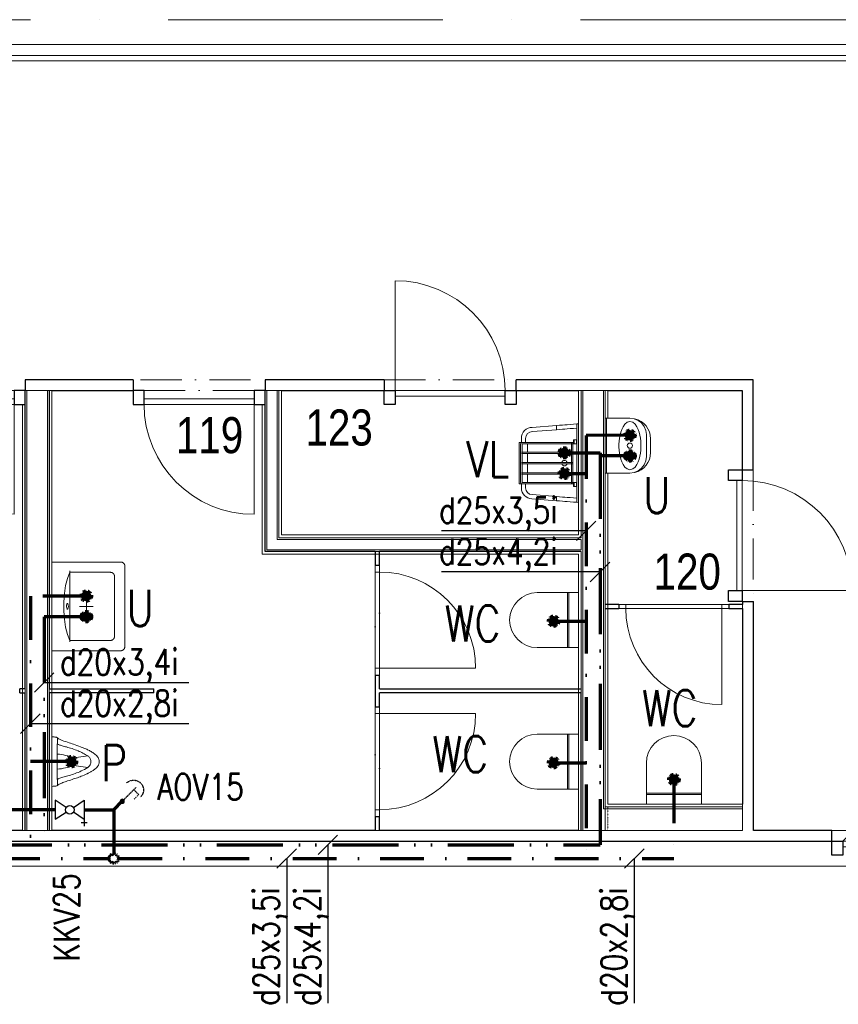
# Model space of a CAD drawing. Header units: millimetres. Extents: x -34728 to 839610, y -480656 to 464976.
# Tile 24 of 69: x 60377 to 66333, y 35620 to 42786. Entities that reach past the tile are written whole.
import ezdxf
from ezdxf.enums import TextEntityAlignment as Align

# ---------------------------------------------------------------- set-up
doc = ezdxf.new("R2010")
doc.units = ezdxf.units.MM
for name, pattern in [('ACAD_ISO12W100', [21, 12, -3, 0, -3, 0, -3]), ('B_CARA_12', [2.6, 1, -0.8, 0, -0.8]), ('DIVIDE5', [38.1, 12.7, -6.35, 0, -6.35, 0, -6.35, 0, -6.35]), ('ČERCHOVANÁ', [25.4, 12.7, -6.35, 0, -6.35]), ('Čerchovaná 20mm', [3000, 2000, -500, 0, -500]), ('Čerchovaná 3mm', [500, 300, -100, 0, -100]), ('ČERCHOVANÁ2', [12.7, 6.35, -3.175, 0, -3.175])]:
    doc.linetypes.add(name, pattern=pattern)
doc.layers.get('0').update_dxf_attribs({"color": 9})
for name, color, linetype, lineweight in [('CA_DVERE', 9, 'Continuous', 13), ('CA_DVERE18', 9, 'Continuous', 9), ('CA_DVERE25', 9, 'Continuous', 9), ('CA_DVERE_NEVHRA1', 9, 'Čerchovaná 3mm', 13), ('CA_OSY', 9, 'ČERCHOVANÁ', 9), ('CA_PODLAHA25', 9, 'Continuous', 13), ('CA_POHHRA25', 9, 'Continuous', 13), ('CA_REZY', 9, 'Continuous', 25), ('CA_TEXT25', 9, 'Continuous', 9), ('CA_ZARIZPRED', 5, 'Continuous', 13), ('KCE POD', 9, 'Continuous', 25), ('KOTY', 3, 'Continuous', 25), ('TEXT25', 3, 'Continuous', 25), ('TEXT35', 1, 'Continuous', 35), ('z-svoda', 160, 'ČERCHOVANÁ2', 70), ('z-tepla', 240, 'ACAD_ISO12W100', 70)]:
    doc.layers.add(name, color=color, linetype=linetype, lineweight=lineweight)
doc.layers.add('Z-armatury', color=3, linetype='Continuous')
doc.layers.add('Z-p_pv', color=120, linetype='DIVIDE5')
doc.styles.add('Arial_4', font='arial.ttf', dxfattribs={"width": 0.8, "height": 350})
doc.styles.add('ROMANS', font='romans', dxfattribs={"width": 0.8})

# ---------------------------------------------------------------- blocks, each defined once
blk = doc.blocks.new('A$C23fc3b58')
at = {"layer": 'z-svoda', "ltscale": 3}
h = blk.add_hatch(color=256, dxfattribs=at)
h.dxf.hatch_style = 1
h.paths.add_polyline_path([(-37.5, 0, 1), (37.5, 0, 1)])
blk.add_circle((0, 0), 37.5, dxfattribs=at)
blk = doc.blocks.new('A$Ca77da7da')
at = {"layer": 'z-svoda', "ltscale": 3}
h = blk.add_hatch(color=256, dxfattribs=at)
h.dxf.hatch_style = 1
h.paths.add_polyline_path([(-112.5, 0, 1), (-37.5, 0, 1)])
at = {"layer": 'z-tepla', "ltscale": 2}
h = blk.add_hatch(color=256, dxfattribs=at)
h.dxf.hatch_style = 1
h.paths.add_polyline_path([(37.5, 0, 1), (112.5, 0, 1)])
at = {"layer": 'z-svoda', "ltscale": 3}
blk.add_circle((-75, 0), 37.5, dxfattribs=at)
at = {"layer": 'z-tepla', "ltscale": 2}
blk.add_circle((75, 0), 37.5, dxfattribs=at)
blk = doc.blocks.new('*U60')
at = {"color": 0, "linetype": 'ByBlock', "ltscale": 10}
for p, q in [((0, 41.25), (0, -41.25)), ((46.851074, 10.328292), (0, 41.25)), ((78.148927, 10.328292), (125, 41.25)), ((125, 41.25), (125, -41.25)), ((0, -41.25), (46.851074, -10.328292)), ((125, -41.25), (78.148927, -10.328292))]:
    blk.add_line(p, q, dxfattribs=at)
blk.add_circle((62.5, 0), 18.75, dxfattribs=at)
blk = doc.blocks.new('A$C151D04A8')
at = {"layer": 'Z-armatury', "ltscale": 10}
for p, q in [((38.9, -117.1), (66.6, -117.1)), ((52.8, -129.5), (52.8, -104.7))]:
    blk.add_line(p, q, dxfattribs=at)
at = {"layer": 'Z-armatury', "ltscale": 10, "xscale": -0.9375000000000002, "yscale": 0.9375000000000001, "zscale": 0.9374999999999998, "rotation": 90.11249089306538}
blk.add_blockref('*U60', (0, 0), dxfattribs=at)
blk = doc.blocks.new('CZ-Dveře_otočné_dvoukřídlé_OCZ - CZ-Dveře_otočné_dvoukřídlé_2_19x2_7-2315280-PŮDORYS _6_160  _ vestvek V1')
at = {"layer": 'CA_DVERE18'}
for p, q in [((1095, -40), (1095, 1055)), ((-1095, -40), (-320.7, 734.3))]:
    blk.add_line(p, q, dxfattribs=at)
for centre, start, end in [((1095, -40), 90, 180), ((-1095, -40), 0, 45)]:
    blk.add_arc(centre, 1095, start, end, dxfattribs=at)
at = {"layer": 'CA_DVERE25', "lineweight": 25}
for p, q in [((-1175, -140), (-1175, -40)), ((-1175, -40), (-1095, -40)), ((-1095, -40), (-1095, -140)), ((1095, -140), (1095, -40)), ((1095, -40), (1175, -40)), ((1175, -40), (1175, -140)), ((-1095, -140), (-1175, -140)), ((1175, -140), (1095, -140))]:
    blk.add_line(p, q, dxfattribs=at)
at = {"layer": 'CA_DVERE25'}
for p, q in [((-1095, -80), (-1095, -40)), ((-1095, -40), (0, -40)), ((0, -80), (0, -40)), ((0, -40), (1095, -40)), ((0, -40), (0, -80)), ((1095, -40), (1095, -80)), ((0, -80), (-1095, -80)), ((1095, -80), (0, -80))]:
    blk.add_line(p, q, dxfattribs=at)
at = {"layer": 'CA_DVERE_NEVHRA1'}
blk.add_line((-1175, 40), (1175, 40), dxfattribs=at)
blk = doc.blocks.new('HP_Jednokridle-oboustrana-zaruben1 - 700x1970-1359875-PŮDORYS _6_160  _ vestvek V1')
at = {"layer": 'CA_DVERE'}
for p, q in [((-370, 15), (-370, 715)), ((-420, 15), (-370, 15)), ((-370, 15), (-370, -15)), ((-370, 15), (330, 15)), ((330, 15), (330, -15)), ((330, 15), (380, 15)), ((-420, -15), (-370, -15)), ((-370, -15), (330, -15)), ((330, -15), (380, -15))]:
    blk.add_line(p, q, dxfattribs=at)
blk.add_arc((-370, 15), 700, 0, 90, dxfattribs=at)
at = {"layer": 'CA_DVERE_NEVHRA1'}
for p, q in [((-370, 15), (330, 15)), ((330, -15), (-370, -15))]:
    blk.add_line(p, q, dxfattribs=at)
blk = doc.blocks.new('HP_Jednokridle-oboustrana-zaruben1 - 700x1970-1359876-PŮDORYS _6_160  _ vestvek V1')
at = {"layer": 'CA_DVERE'}
for p, q in [((-420, 15), (-370, 15)), ((-370, -15), (-370, 15)), ((-370, 15), (330, 15)), ((330, -15), (330, 15)), ((330, 15), (380, 15)), ((-420, -15), (-370, -15)), ((-370, -15), (330, -15)), ((-370, -15), (-370, -715)), ((330, -15), (380, -15))]:
    blk.add_line(p, q, dxfattribs=at)
blk.add_arc((-370, -15), 700, 270, 360, dxfattribs=at)
at = {"layer": 'CA_DVERE_NEVHRA1'}
for p, q in [((330, 15), (-370, 15)), ((-370, -15), (330, -15))]:
    blk.add_line(p, q, dxfattribs=at)
blk = doc.blocks.new('WC 01 - WC-807661-PŮDORYS _6_160  _ vestvek V1')
at = {"layer": 'CA_ZARIZPRED'}
for p, q in [((-200, 280), (-200, 210)), ((200, 210), (200, 280)), ((-200, 210), (200, 210)), ((-200, 200), (-200, 210)), ((200, 200), (-200, 200)), ((-200, 200), (-200, -20)), ((200, 210), (200, 200)), ((200, -20), (200, 200))]:
    blk.add_line(p, q, dxfattribs=at)
blk.add_arc((0, -20), 200, 180, 360, dxfattribs=at)
blk = doc.blocks.new('Urinal 02 - Urinal-847184-PŮDORYS _6_160  _ vestvek V1')
at = {"layer": 'CA_ZARIZPRED'}
for p, q in [((-43.3, 159.9), (-28, 58.8)), ((28, 58.8), (43.3, 159.9)), ((-129.1, -61.1), (-173.6, -61.1)), ((-173.6, -61.1), (-129.1, -61.1)), ((-130, -62), (130, -62)), ((173.6, -61.1), (129.1, -61.1)), ((129.1, -61.1), (173.6, -61.1)), ((-179.7, -91.9), (-179.8, -100)), ((179.8, -100), (179.7, -91.9))]:
    blk.add_line(p, q, dxfattribs=at)
for centre, radius, start, end in [((0, 41.8), 32.8, 31.4193, 148.5807), ((419.6, -105), 476.6, 159.89213, 174.80688), ((-419.6, -105), 476.6, 5.19312, 20.10787)]:
    blk.add_arc(centre, radius, start, end, dxfattribs=at)
for points, knots in [([(-57, 208.8), (-53.8, 212.9), (-47, 220.9), (-37.6, 229.6), (-29.1, 235.4), (-22.4, 239.1), (-15.2, 242), (-7.7, 243.8), (0, 244.4), (7.7, 243.8), (15.2, 242), (22.5, 239.1), (29.2, 235.4), (37.7, 229.5), (47.2, 220.8), (53.9, 212.9), (57, 208.8)], [0, 0, 0, 0, 0.111111, 0.222222, 0.277778, 0.333333, 0.388889, 0.444444, 0.5, 0.555556, 0.611111, 0.666667, 0.722222, 0.777778, 0.888889, 1, 1, 1, 1]), ([(-173.6, -61.1), (-168.9, -57.1), (-158.9, -39.8), (-143.4, 5.2), (-126.8, 56.6), (-112.4, 98.1), (-98.7, 132.8), (-89, 154.6), (-80.3, 171.9), (-70.9, 188.9), (-62.8, 201), (-57, 208.8)], [-1, -1, -1, -1, -0.785714, -0.571429, -0.428571, -0.285714, -0.214286, -0.142857, -0.107143, -0.071429, 0, 0, 0, 0]), ([(-129.1, -61.1), (-127.9, -59.9), (-125.6, -56.4), (-122.2, -48.7), (-118.8, -38.4), (-115.3, -25.7), (-111.3, -10.8), (-105.2, 11.9), (-95.4, 44.9), (-80.3, 85.9), (-62.6, 124.8), (-50, 148.3), (-43.3, 159.9)], [0, 0, 0, 0, 0.076923, 0.153846, 0.230769, 0.307692, 0.384615, 0.461538, 0.615385, 0.769231, 0.884615, 1, 1, 1, 1]), ([(-43.3, 159.9), (-41.1, 163.1), (-36.3, 168.8), (-27.2, 175.7), (-16.9, 180.5), (-7.1, 182.7), (1.4, 183), (8.5, 182.3), (15.5, 180.7), (22.1, 178.2), (28.3, 174.8), (36, 169.1), (40.6, 163.9), (43.3, 159.9)], [0, 0, 0, 0, 0.111111, 0.222222, 0.333333, 0.444444, 0.513889, 0.583333, 0.652778, 0.722222, 0.791667, 0.861111, 1, 1, 1, 1]), ([(43.3, 159.9), (52.3, 144.4), (68.6, 113), (87.8, 66.8), (101.8, 24.3), (112.4, -14.9), (119.2, -40.5), (124.7, -55), (127.6, -59.6), (129.1, -61.1)], [0, 0, 0, 0, 0.153846, 0.307692, 0.461538, 0.615385, 0.807692, 0.903846, 1, 1, 1, 1]), ([(57, 208.8), (61.3, 203), (67.5, 193.9), (75, 181.5), (80.2, 171.9), (84.3, 163.8), (87.5, 157.3), (92.1, 147.6), (101.5, 126.3), (113.9, 93.9), (128, 52.9), (141.1, 12.5), (153.2, -23.3), (163.9, -48.9), (170.5, -58.4), (173.6, -61.1)], [-1, -1, -1, -1, -0.946429, -0.919643, -0.892857, -0.866071, -0.852679, -0.839286, -0.785714, -0.678571, -0.571429, -0.428571, -0.285714, -0.142857, 0, 0, 0, 0]), ([(-179.7, -91.9), (-179.6, -89.6), (-179.3, -82.6), (-178.4, -74.1), (-177, -67.6), (-175.9, -63.9), (-174.8, -61.7), (-174, -61.1), (-173.6, -61.1)], [-1, -1, -1, -1, -0.857143, -0.571429, -0.428571, -0.285714, -0.142857, 0, 0, 0, 0]), ([(173.6, -61.1), (174, -61.1), (174.8, -61.7), (175.9, -63.9), (177.4, -68.8), (179, -78), (179.6, -87.3), (179.7, -91.9)], [-1, -1, -1, -1, -0.857143, -0.714286, -0.571429, -0.285714, 0, 0, 0, 0])]:
    blk.add_open_spline(points, degree=3, knots=knots, dxfattribs=at)
for points in [[(-129.1, -61.1), (-129.2, -61.1), (-129.6, -61.3), (-129.9, -61.7), (-130, -62)], [(130, -62), (129.9, -61.7), (129.6, -61.3), (129.2, -61.1), (129.1, -61.1)]]:
    blk.add_open_spline(points, degree=3, dxfattribs=at)
blk = doc.blocks.new('CZ-Dveře_otočné_jednokřídlé_OCZ - CZ-Dveře_otočné_jednokřídlé_900-2406754-PŮDORYS _6_160  _ vestvek V1')
at = {"layer": 'CA_DVERE18'}
blk.add_line((400, -140), (400, -940), dxfattribs=at)
blk.add_arc((400, -140), 800, 180, 270, dxfattribs=at)
at = {"layer": 'CA_DVERE25', "lineweight": 25}
for p, q in [((-400, -40), (-480, -40)), ((-480, -40), (-480, -140)), ((-400, -140), (-400, -40)), ((480, -40), (400, -40)), ((400, -40), (400, -140)), ((480, -140), (480, -40)), ((-480, -140), (-400, -140)), ((400, -140), (480, -140))]:
    blk.add_line(p, q, dxfattribs=at)
at = {"layer": 'CA_DVERE25'}
for p, q in [((400, -100), (-400, -100)), ((-400, -100), (-400, -140)), ((-400, -140), (400, -140)), ((400, -140), (400, -100))]:
    blk.add_line(p, q, dxfattribs=at)
at = {"layer": 'CA_DVERE_NEVHRA1'}
for p, q in [((-425, 40), (425, 40)), ((-400, -40), (400, -40))]:
    blk.add_line(p, q, dxfattribs=at)
blk = doc.blocks.new('Waschbecken 02 645 x 550 - Waschbecken-V1-PŮDORYS _6_160  _ vestvek V1')
at = {"layer": 'CA_ZARIZPRED'}
for p, q in [((-200, 280), (-200, 150)), ((445.8, 150), (445.8, 280)), ((-200, 150), (-200, -220)), ((-135, 150), (-125.6, 150)), ((-125, 150), (-125.3, 150)), ((-125, -145), (-125, 150)), ((370.8, 150), (-125, 150)), ((103.2, 172.3), (103.2, 167.7)), ((143.2, 167.7), (143.2, 172.3)), ((370.8, 150), (370.8, -145)), ((371.1, 150), (370.8, 150)), ((371.4, 150), (380.8, 150)), ((445.8, -220), (445.8, 150)), ((122.9, -20), (122.9, 80)), ((72.9, 30), (172.9, 30)), ((340.8, -175), (-95, -175)), ((-170, -250), (415.8, -250))]:
    blk.add_line(p, q, dxfattribs=at)
at = {"layer": 'CA_ZARIZPRED', "flags": 128}
for points in [[(-125.6, 150), (-80.9, 167.1), (-28.5, 180.6), (29.7, 189.9), (91.4, 194.6), (154.4, 194.6), (216.1, 189.9), (274.3, 180.6), (326.7, 167.1), (371.4, 150)], [(-95, -175), (-96.2, -175), (-97.4, -174.9), (-98.6, -174.8), (-99.8, -174.6), (-101, -174.4), (-102.1, -174.1), (-103.3, -173.8), (-104.4, -173.5), (-105.6, -173.1), (-106.7, -172.6), (-107.8, -172.1), (-108.9, -171.6), (-109.9, -171), (-110.9, -170.4), (-111.9, -169.8), (-112.9, -169.1), (-113.9, -168.3), (-114.8, -167.6), (-115.7, -166.7), (-116.5, -165.9), (-117.3, -165), (-118.1, -164.1), (-118.9, -163.2), (-119.6, -162.2), (-120.2, -161.2), (-120.9, -160.2), (-121.5, -159.1), (-122, -158.1), (-122.5, -157), (-123, -155.9), (-123.4, -154.7), (-123.7, -153.6), (-124.1, -152.4), (-124.3, -151.3), (-124.6, -150.1), (-124.7, -148.9), (-124.9, -147.7), (-125, -146.5), (-125, -145.3), (-125, -145)], [(370.8, -145), (370.8, -146.2), (370.7, -147.4), (370.6, -148.6), (370.4, -149.8), (370.2, -151), (369.9, -152.1), (369.6, -153.3), (369.3, -154.4), (368.9, -155.6), (368.4, -156.7), (367.9, -157.8), (367.4, -158.9), (366.8, -159.9), (366.2, -160.9), (365.5, -161.9), (364.8, -162.9), (364.1, -163.9), (363.3, -164.8), (362.5, -165.7), (361.7, -166.5), (360.8, -167.3), (359.9, -168.1), (359, -168.9), (358, -169.6), (357, -170.2), (356, -170.9), (354.9, -171.5), (353.9, -172), (352.8, -172.5), (351.7, -173), (350.5, -173.4), (349.4, -173.7), (348.2, -174.1), (347.1, -174.3), (345.9, -174.6), (344.7, -174.7), (343.5, -174.9), (342.3, -175), (341.1, -175), (340.8, -175)], [(-200, -220), (-200, -221.2), (-199.9, -222.4), (-199.8, -223.6), (-199.6, -224.8), (-199.4, -226), (-199.1, -227.1), (-198.8, -228.3), (-198.5, -229.4), (-198.1, -230.6), (-197.6, -231.7), (-197.1, -232.8), (-196.6, -233.9), (-196, -234.9), (-195.4, -235.9), (-194.8, -236.9), (-194.1, -237.9), (-193.3, -238.9), (-192.6, -239.8), (-191.7, -240.7), (-190.9, -241.5), (-190, -242.3), (-189.1, -243.1), (-188.2, -243.9), (-187.2, -244.6), (-186.2, -245.2), (-185.2, -245.9), (-184.1, -246.5), (-183.1, -247), (-182, -247.5), (-180.9, -248), (-179.7, -248.4), (-178.6, -248.7), (-177.4, -249.1), (-176.3, -249.3), (-175.1, -249.6), (-173.9, -249.7), (-172.7, -249.9), (-171.5, -250), (-170.3, -250), (-170, -250)], [(415.8, -250), (417, -250), (418.2, -249.9), (419.4, -249.8), (420.6, -249.6), (421.7, -249.4), (422.9, -249.1), (424.1, -248.8), (425.2, -248.5), (426.4, -248.1), (427.5, -247.6), (428.6, -247.1), (429.6, -246.6), (430.7, -246), (431.7, -245.4), (432.7, -244.8), (433.7, -244.1), (434.6, -243.3), (435.6, -242.6), (436.5, -241.7), (437.3, -240.9), (438.1, -240), (438.9, -239.1), (439.7, -238.2), (440.4, -237.2), (441, -236.2), (441.7, -235.2), (442.2, -234.1), (442.8, -233.1), (443.3, -232), (443.7, -230.9), (444.2, -229.7), (444.5, -228.6), (444.8, -227.4), (445.1, -226.3), (445.3, -225.1), (445.5, -223.9), (445.7, -222.7), (445.7, -221.5), (445.8, -220.3), (445.8, -220)]]:
    blk.add_lwpolyline(points, dxfattribs=at)
at = {"layer": 'CA_ZARIZPRED'}
for centre, start, end in [((-95, -145), 180, 195), ((-95, -145), 255, 270), ((340.8, -145), 270, 285), ((340.8, -145), 345, 0), ((-170, -220), 180, 195), ((-170, -220), 210, 225), ((-170, -220), 255, 270), ((415.8, -220), 270, 285), ((415.8, -220), 300, 315), ((415.8, -220), 345, 0)]:
    blk.add_arc(centre, 30, start, end, dxfattribs=at)
for start_param, end_param in [(5.506659, 6.284097), (0.000912, 3.142504), (3.142504, 5.498699)]:
    blk.add_ellipse((123.2, 167.7), major_axis=(-20, 0), ratio=0.352391, start_param=start_param, end_param=end_param, dxfattribs=at)
blk = doc.blocks.new('CZ-Dveře_otočné_jednokřídlé_OCZ - CZ-Dveře_otočné_jednokřídlé_900-2401749-PŮDORYS _6_160  _ vestvek V1')
at = {"layer": 'CA_DVERE18'}
blk.add_line((400, -40), (400, 760), dxfattribs=at)
blk.add_arc((400, -40), 800, 90, 180, dxfattribs=at)
at = {"layer": 'CA_DVERE25', "lineweight": 25}
for p, q in [((-480, -140), (-480, -40)), ((-480, -40), (-400, -40)), ((-400, -40), (-400, -140)), ((400, -140), (400, -40)), ((400, -40), (480, -40)), ((480, -40), (480, -140)), ((-400, -140), (-480, -140)), ((480, -140), (400, -140))]:
    blk.add_line(p, q, dxfattribs=at)
at = {"layer": 'CA_DVERE25'}
for p, q in [((-400, -80), (-400, -40)), ((-400, -40), (400, -40)), ((400, -40), (400, -80)), ((400, -80), (-400, -80))]:
    blk.add_line(p, q, dxfattribs=at)
at = {"layer": 'CA_DVERE_NEVHRA1'}
blk.add_line((-480, 40), (480, 40), dxfattribs=at)
blk = doc.blocks.new('CZ-Dveře_otočné_jednokřídlé_OCZ - CZ-Dveře_otočné_jednokřídlé_900-1178197-PŮDORYS _6_160  _ vestvek V1')
at = {"layer": 'CA_DVERE18'}
blk.add_line((-400, -40), (-400, 760), dxfattribs=at)
blk.add_arc((-400, -40), 800, 360, 90, dxfattribs=at)
at = {"layer": 'CA_DVERE25', "lineweight": 25}
for p, q in [((-480, -140), (-480, -40)), ((-480, -40), (-400, -40)), ((-400, -40), (-400, -140)), ((400, -140), (400, -40)), ((400, -40), (480, -40)), ((480, -40), (480, -140)), ((-400, -140), (-480, -140)), ((480, -140), (400, -140))]:
    blk.add_line(p, q, dxfattribs=at)
at = {"layer": 'CA_DVERE25'}
for p, q in [((-400, -80), (-400, -40)), ((-400, -40), (400, -40)), ((400, -40), (400, -80)), ((400, -80), (-400, -80))]:
    blk.add_line(p, q, dxfattribs=at)
at = {"layer": 'CA_DVERE_NEVHRA1'}
blk.add_line((-480, 40), (480, 40), dxfattribs=at)
blk = doc.blocks.new('Výlevka - Výlevka-2403445-PŮDORYS _6_160  _ vestvek V1')
at = {"layer": 'CA_ZARIZPRED'}
for p, q in [((-231, 522.5), (-201, 522.5)), ((99.2, 537.5), (-201, 537.5)), ((-201, 537.5), (-201, 522.5)), ((-201, 515.9), (-201, 522.5)), ((-201, 515.9), (-201, 142.1)), ((-191, 142.3), (-191, 515.9)), ((87.8, 527.5), (-189.4, 527.5)), ((-189.4, 517.5), (87.8, 517.5)), ((-130.8, 522.5), (-130.8, 153.4)), ((-120.8, 153.4), (-120.8, 522.5)), ((-55.8, 522.5), (-55.8, 153.4)), ((-45.8, 153.4), (-45.8, 522.5)), ((19.2, 522.5), (19.2, 153.4)), ((29.2, 153.4), (29.2, 522.5)), ((89.4, 515.9), (89.4, 142.3)), ((99.2, 522.5), (99.2, 537.5)), ((99.2, 522.5), (99.2, 515.9)), ((99.2, 522.5), (129.2, 522.5)), ((99.4, 142.3), (99.4, 515.9)), ((-324.1, 267.5), (-310.2, 445.1)), ((-294, 267.5), (-280.1, 443.6)), ((-231, 492.3), (-201, 492.3)), ((-191.2, 477.3), (-130.6, 477.3)), ((-121, 477.3), (-55.6, 477.3)), ((-46, 477.3), (19.4, 477.3)), ((29, 477.3), (89.6, 477.3)), ((99.2, 492.3), (129.1, 492.3)), ((179.3, 442.1), (192.8, 267.5)), ((209.2, 442.5), (222.8, 267.5)), ((-324.1, 267.5), (-294, 267.5)), ((192.8, 267.5), (222.8, 267.5)), ((94.4, 158.4), (-196, 158.4)), ((-196, 148.4), (94.4, 148.4)), ((-335.9, 117.5), (-336.7, 107.5)), ((234.4, 117.5), (-335.9, 117.5)), ((-221, 142.6), (-221, 139.3)), ((-221, 142.6), (-191, 142.6)), ((-221, 121.6), (-221, 139.3)), ((-221, 139.3), (-191, 139.3)), ((-221, 121.6), (-221, 118.9)), ((-221, 121.6), (-191, 121.6)), ((-221, 118.9), (-191, 118.9)), ((-191, 118.9), (-221, 118.9)), ((-221, 118.9), (-200.8, 118.9)), ((-201, 118.9), (-196, 118.9)), ((-196, 118.9), (-191, 118.9)), ((-191, 139.3), (-191, 142.6)), ((-191, 139.3), (-191, 121.6)), ((-191, 118.9), (-191, 121.6)), ((89.4, 142.6), (89.4, 139.3)), ((119.4, 142.6), (89.4, 142.6)), ((89.4, 121.6), (89.4, 139.3)), ((119.4, 139.3), (89.4, 139.3)), ((89.4, 121.6), (89.4, 118.9)), ((119.4, 121.6), (89.4, 121.6)), ((89.4, 118.9), (119.4, 118.9)), ((89.4, 118.9), (119.4, 118.9)), ((89.4, 118.9), (94.4, 118.9)), ((94.4, 118.9), (99.4, 118.9)), ((119.4, 118.9), (99.2, 118.9)), ((119.4, 139.3), (119.4, 142.6)), ((119.4, 139.3), (119.4, 121.6)), ((119.4, 118.9), (119.4, 121.6)), ((235.2, 107.5), (234.4, 117.5))]:
    blk.add_line(p, q, dxfattribs=at)
at = {"layer": 'CA_ZARIZPRED', "flags": 128}
for points in [[(-189.4, 527.5), (-189.9, 527.5), (-190.3, 527.5), (-190.8, 527.4), (-191.3, 527.4), (-191.7, 527.3), (-192.2, 527.2), (-192.6, 527), (-193.1, 526.9), (-193.5, 526.8), (-193.9, 526.6), (-194.3, 526.4), (-194.8, 526.2), (-195.2, 526), (-195.6, 525.7), (-196, 525.5), (-196.3, 525.2), (-196.7, 524.9), (-197, 524.6), (-197.4, 524.3), (-197.7, 524), (-198, 523.6), (-198.3, 523.3), (-198.6, 522.9), (-198.9, 522.6), (-199.2, 522.2), (-199.4, 521.8), (-199.6, 521.4), (-199.8, 521), (-200, 520.5), (-200.2, 520.1), (-200.4, 519.7), (-200.5, 519.2), (-200.6, 518.8), (-200.7, 518.3), (-200.8, 517.9), (-200.9, 517.4), (-200.9, 517), (-201, 516.5), (-201, 516), (-201, 515.9)], [(-191, 515.9), (-191, 516), (-191, 516), (-191, 516.1), (-191, 516.2), (-191, 516.2), (-190.9, 516.3), (-190.9, 516.4), (-190.9, 516.4), (-190.9, 516.5), (-190.9, 516.5), (-190.8, 516.6), (-190.8, 516.6), (-190.8, 516.7), (-190.8, 516.8), (-190.7, 516.8), (-190.7, 516.9), (-190.6, 516.9), (-190.6, 517), (-190.6, 517), (-190.5, 517.1), (-190.5, 517.1), (-190.4, 517.1), (-190.4, 517.2), (-190.3, 517.2), (-190.3, 517.2), (-190.2, 517.3), (-190.2, 517.3), (-190.1, 517.3), (-190, 517.4), (-190, 517.4), (-189.9, 517.4), (-189.9, 517.4), (-189.8, 517.5), (-189.7, 517.5), (-189.7, 517.5), (-189.6, 517.5), (-189.6, 517.5), (-189.5, 517.5), (-189.4, 517.5), (-189.4, 517.5)], [(99.4, 515.9), (99.4, 516.4), (99.4, 516.8), (99.3, 517.3), (99.2, 517.8), (99.2, 518.2), (99.1, 518.7), (98.9, 519.1), (98.8, 519.6), (98.7, 520), (98.5, 520.4), (98.3, 520.8), (98.1, 521.3), (97.9, 521.7), (97.6, 522.1), (97.4, 522.5), (97.1, 522.8), (96.8, 523.2), (96.5, 523.6), (96.2, 523.9), (95.9, 524.2), (95.5, 524.5), (95.2, 524.8), (94.8, 525.1), (94.5, 525.4), (94.1, 525.7), (93.7, 525.9), (93.3, 526.1), (92.9, 526.3), (92.4, 526.5), (92, 526.7), (91.6, 526.9), (91.1, 527), (90.7, 527.1), (90.2, 527.2), (89.8, 527.3), (89.3, 527.4), (88.9, 527.5), (88.4, 527.5), (87.9, 527.5), (87.8, 527.5)], [(87.8, 517.5), (87.9, 517.5), (87.9, 517.5), (88, 517.5), (88.1, 517.5), (88.1, 517.5), (88.2, 517.5), (88.2, 517.4), (88.3, 517.4), (88.4, 517.4), (88.4, 517.4), (88.5, 517.3), (88.5, 517.3), (88.6, 517.3), (88.7, 517.3), (88.7, 517.2), (88.8, 517.2), (88.8, 517.1), (88.9, 517.1), (88.9, 517.1), (88.9, 517), (89, 517), (89, 516.9), (89.1, 516.9), (89.1, 516.8), (89.1, 516.8), (89.2, 516.7), (89.2, 516.7), (89.2, 516.6), (89.3, 516.5), (89.3, 516.5), (89.3, 516.4), (89.3, 516.4), (89.3, 516.3), (89.4, 516.2), (89.4, 516.2), (89.4, 516.1), (89.4, 516.1), (89.4, 516), (89.4, 515.9), (89.4, 515.9)], [(-328.9, 206.9), (-327.6, 224), (-325.9, 244.6), (-324.1, 267.5)], [(-298.8, 206.9), (-297.4, 224), (-295.8, 244.6), (-294, 267.5)], [(192.8, 267.5), (194.5, 244.6), (196.1, 224), (197.4, 206.9)], [(222.8, 267.5), (224.5, 244.6), (226.1, 224), (227.5, 206.9)], [(-335.9, 117.5), (-334, 142.5), (-332.1, 166.8), (-330.3, 188.7), (-328.9, 206.9)], [(-305.8, 117.5), (-303.9, 142.5), (-302, 166.8), (-300.2, 188.7), (-298.8, 206.9)], [(197.4, 206.9), (198.8, 188.7), (200.5, 166.8), (202.4, 142.5), (204.3, 117.5)], [(227.5, 206.9), (228.9, 188.7), (230.6, 166.8), (232.4, 142.5), (234.4, 117.5)]]:
    blk.add_lwpolyline(points, dxfattribs=at)
at = {"layer": 'CA_ZARIZPRED'}
for centre, radius, start, end in [((-231, 443.3), 79.2, 90, 178.74066), ((129.2, 442.5), 80, 360, 90), ((-231, 443.2), 49.1, 90, 179.55971), ((129.1, 442.1), 50.2, 0, 90), ((-50.8, 209.5), 20, 105, 255), ((-50.8, 209.5), 20, 285, 75)]:
    blk.add_arc(centre, radius, start, end, dxfattribs=at)
blk = doc.blocks.new('Umyvadlo - 40x30 cm-2331935-PŮDORYS _6_160  _ vestvek V1')
at = {"layer": 'CA_ZARIZPRED'}
for p, q in [((-200, -7.6), (-200, 0)), ((-200, 0), (200, 0)), ((-200, -10), (-200, -180)), ((200, -10), (-200, -10)), ((200, 0), (200, -7.6)), ((200, -180), (200, -10)), ((-80, -300), (80, -300)), ((50, -330), (-50, -330))]:
    blk.add_line(p, q, dxfattribs=at)
at = {"layer": 'CA_ZARIZPRED', "flags": 128}
for points in [[(-200, -180), (-200, -162.9), (-200, -145.3), (-200, -127.2), (-200, -122.9)], [(-176, -180), (-170, -159.2), (-155.8, -142.8), (-137.8, -130.2), (-118.1, -120.7), (-97.4, -113.4), (-76.1, -107.9), (-54.6, -104), (-32.9, -101.4), (-10.9, -100.2), (11, -100.2), (32.9, -101.4), (54.6, -103.9), (76.2, -107.9), (97.4, -113.4), (118.1, -120.7), (137.8, -130.2), (155.7, -142.7), (169.9, -159.2), (176, -180)], [(200, -122.9), (200, -127.2), (200, -145.3), (200, -162.9), (200, -180)], [(-200, -180), (-195.9, -211.1), (-183.9, -240), (-164.9, -264.9), (-140, -283.9), (-111.1, -295.9), (-80, -300)], [(176, -180), (169.9, -200.8), (155.7, -217.3), (137.8, -229.8), (118.1, -239.3), (97.4, -246.6), (76.2, -252.1), (54.6, -256.1), (32.9, -258.6), (11, -259.8), (-10.9, -259.8), (-32.9, -258.6), (-54.6, -256), (-76.1, -252.1), (-97.4, -246.6), (-118.1, -239.3), (-137.8, -229.8), (-155.8, -217.2), (-170, -200.8), (-176, -180)], [(80, -300), (111.1, -295.9), (140, -283.9), (164.9, -264.9), (183.9, -240), (195.9, -211.1), (200, -180)]]:
    blk.add_lwpolyline(points, dxfattribs=at)
at = {"layer": 'CA_ZARIZPRED'}
for centre, radius, start, end in [((-50, -180), 150, 193.31167, 270), ((0, -180), 18.8, 360, 180), ((0, -180), 18.8, 180, 360), ((50, -180), 150, 270, 346.68833)]:
    blk.add_arc(centre, radius, start, end, dxfattribs=at)
for points in [[(-200, -10), (-200, -10), (-200, -9.3), (-200, -5.9), (-200, -2.2), (-200, 0)], [(200, 0), (200, -2.2), (200, -5.9), (200, -9.3), (200, -10), (200, -10)]]:
    blk.add_open_spline(points, degree=3, dxfattribs=at)
blk = doc.blocks.new('A$C06b9d8cb')
at = {"layer": 'CA_OSY', "linetype": 'Čerchovaná 20mm'}
blk.add_line((-1350.6, 13000), (19233.8, 13000), dxfattribs=at)
at = {"layer": 'CA_PODLAHA25'}
for p, q in [((17165, 12700.1), (-120, 12700.1)), ((15850, 6840), (190, 6840))]:
    blk.add_line(p, q, dxfattribs=at)
at = {"layer": 'CA_POHHRA25'}
for p, q in [((-450, 12820.1), (17275, 12820.1)), ((17195, 12740.1), (-450, 12740.1)), ((6805, 10300), (6610, 10300)), ((6622.5, 10300), (6622.5, 7100)), ((6772.5, 10300), (6772.5, 7100)), ((8474.9, 10300), (8354.9, 10300)), ((8367.4, 10300), (8367.4, 9142.5)), ((8442.4, 10300), (8442.4, 9217.5)), ((8454.9, 10300), (8454.9, 9230)), ((10849.9, 10300), (10634.9, 10300)), ((10654.9, 10300), (10654.9, 9230)), ((10667.4, 10300), (10667.4, 7100)), ((10817.4, 10300), (10817.4, 7257.5)), ((10829.9, 10100), (10829.9, 10300)), ((10829.9, 7100), (10829.9, 9700)), ((8442.4, 9217.5), (10654.9, 9217.5)), ((10654.9, 9230), (8454.9, 9230)), ((10654.9, 9217.5), (10654.9, 9142.5)), ((8367.4, 9142.5), (10654.9, 9142.5)), ((9187.4, 9130), (9157.4, 9130)), ((10654.9, 8100), (10654.9, 9130)), ((11829.9, 8714.8), (11829.9, 8744.8)), ((6610, 8100), (6610, 8130)), ((6785, 8100), (6785, 8130)), ((11829.9, 7257.5), (10817.4, 7257.5)), ((10829.9, 7270), (11829.9, 7270)), ((11829.9, 7100), (11829.9, 7290)), ((6805, 7100), (6590, 7100)), ((9157.4, 7100), (9187.4, 7100)), ((11829.9, 7100), (10634.9, 7100))]:
    blk.add_line(p, q, dxfattribs=at)
at = {"layer": 'CA_POHHRA25', "linetype": 'B_CARA_12'}
blk.add_line((10849.9, 7100), (10849.9, 7270), dxfattribs=at)
at = {"layer": 'CA_REZY'}
for p, q in [((7394.9, 10380), (6610, 10380)), ((6610, 10380), (6610, 10300)), ((7394.9, 10380), (7394.9, 10300)), ((9222.4, 10380), (8354.9, 10380)), ((8354.9, 10380), (8354.9, 10300)), ((9222.4, 10380), (9222.4, 10300)), ((11907.4, 10380), (10182.4, 10380)), ((10182.4, 10300), (10182.4, 10380)), ((11907.4, 9725), (11907.4, 10380)), ((6785, 10300), (6785, 8130)), ((6805, 10300), (7394.9, 10300)), ((8474.9, 10300), (9222.4, 10300)), ((10182.4, 10300), (10634.9, 10300)), ((10849.9, 10300), (11827.4, 10300)), ((11827.4, 10300), (11827.4, 9725)), ((6610, 8130), (6610, 10200)), ((8354.9, 9130), (8354.9, 10200)), ((11827.4, 9725), (11907.4, 9725)), ((9157.4, 9130), (8354.9, 9130)), ((9157.4, 9130), (9157.4, 9030)), ((9187.4, 9030), (9187.4, 9130)), ((10654.9, 9130), (9187.4, 9130)), ((9157.4, 9030), (9187.4, 9030)), ((10929.9, 8744.8), (10829.9, 8744.8)), ((10929.9, 8744.8), (10929.9, 8714.8)), ((11829.9, 8744.8), (11729.9, 8744.8)), ((11729.9, 8744.8), (11729.9, 8714.8)), ((11829.9, 8765), (11829.9, 8744.8)), ((11829.9, 8765), (11909.9, 8765)), ((11909.9, 7100), (11909.9, 8765)), ((10829.9, 8714.8), (10929.9, 8714.8)), ((11729.9, 8714.8), (11829.9, 8714.8)), ((11829.9, 8714.8), (11829.9, 7290)), ((9157.4, 8230), (9157.4, 8000)), ((9157.4, 8230), (9187.4, 8230)), ((9187.4, 8130), (9187.4, 8230)), ((6610, 8130), (6570, 8130)), ((6570, 8100), (6570, 8130)), ((6570, 8100), (6610, 8100)), ((6610, 7100), (6610, 8100)), ((6785, 8130), (7545, 8130)), ((6785, 8100), (6785, 7100)), ((7545, 8100), (6785, 8100)), ((7545, 8100), (7545, 8130)), ((9187.4, 8130), (10654.9, 8130)), ((9187.4, 8000), (9187.4, 8100)), ((10654.9, 8100), (9187.4, 8100)), ((10654.9, 7100), (10654.9, 8100)), ((9157.4, 8000), (9187.4, 8000)), ((9157.4, 7200), (9157.4, 7100)), ((9157.4, 7200), (9187.4, 7200)), ((9187.4, 7100), (9187.4, 7200)), ((6590, 7100), (5055, 7100)), ((9157.4, 7100), (6805, 7100)), ((10634.9, 7100), (9187.4, 7100)), ((12480, 7100), (11909.9, 7100)), ((12480, 7020), (12480, 7100)), ((-450, 7020), (12480, 7020))]:
    blk.add_line(p, q, dxfattribs=at)
at = {"layer": 'CA_REZY', "lineweight": 9}
for p, q in [((6805, 10300), (6805, 7100)), ((8474.9, 10300), (8474.9, 9250)), ((10634.9, 9250), (10634.9, 10300)), ((10849.9, 10300), (10849.9, 10100)), ((6590, 7100), (6590, 10200)), ((8334.9, 9110), (8334.9, 10200)), ((10849.9, 9700), (10849.9, 7290)), ((8474.9, 9250), (10634.9, 9250)), ((10634.9, 9110), (8334.9, 9110)), ((10634.9, 7100), (10634.9, 9110)), ((10849.9, 7290), (11829.9, 7290))]:
    blk.add_line(p, q, dxfattribs=at)
at = {"layer": 'CA_DVERE'}
for name, p, rotation in [('HP_Jednokridle-oboustrana-zaruben1 - 700x1970-1359876-PŮDORYS _6_160  _ vestvek V1', (9172.4, 8650), 90), ('HP_Jednokridle-oboustrana-zaruben1 - 700x1970-1359875-PŮDORYS _6_160  _ vestvek V1', (11309.9, 8729.8), 180), ('HP_Jednokridle-oboustrana-zaruben1 - 700x1970-1359875-PŮDORYS _6_160  _ vestvek V1', (9172.4, 7580), 270)]:
    blk.add_blockref(name, p, dxfattribs=dict(at, rotation=rotation))
at = {"layer": 'CA_DVERE_NEVHRA1'}
for name, p in [('CZ-Dveře_otočné_jednokřídlé_OCZ - CZ-Dveře_otočné_jednokřídlé_900-1178197-PŮDORYS _6_160  _ vestvek V1', (9702.4, 10340)), ('CZ-Dveře_otočné_jednokřídlé_OCZ - CZ-Dveře_otočné_jednokřídlé_900-2406754-PŮDORYS _6_160  _ vestvek V1', (6130, 10340)), ('CZ-Dveře_otočné_jednokřídlé_OCZ - CZ-Dveře_otočné_jednokřídlé_900-2406754-PŮDORYS _6_160  _ vestvek V1', (7874.9, 10340)), ('CZ-Dveře_otočné_dvoukřídlé_OCZ - CZ-Dveře_otočné_dvoukřídlé_2_19x2_7-2315280-PŮDORYS _6_160  _ vestvek V1', (13655, 7060))]:
    blk.add_blockref(name, p, dxfattribs=at)
at = {"layer": 'CA_DVERE_NEVHRA1', "rotation": 270}
blk.add_blockref('CZ-Dveře_otočné_jednokřídlé_OCZ - CZ-Dveře_otočné_jednokřídlé_900-2401749-PŮDORYS _6_160  _ vestvek V1', (11867.4, 9245), dxfattribs=at)
at = {"layer": 'CA_ZARIZPRED'}
for name, p, rotation in [('Výlevka - Výlevka-2403445-PŮDORYS _6_160  _ vestvek V1', (10742.4, 9823.3), 90), ('Umyvadlo - 40x30 cm-2331935-PŮDORYS _6_160  _ vestvek V1', (10829.9, 9900), 90), ('Waschbecken 02 645 x 550 - Waschbecken-V1-PŮDORYS _6_160  _ vestvek V1', (7085, 8607.1), 90), ('WC 01 - WC-807661-PŮDORYS _6_160  _ vestvek V1', (10354.9, 8630), 270), ('Urinal 02 - Urinal-847184-PŮDORYS _6_160  _ vestvek V1', (6905, 7600), 270), ('WC 01 - WC-807661-PŮDORYS _6_160  _ vestvek V1', (10354.9, 7600), 270), ('WC 01 - WC-807661-PŮDORYS _6_160  _ vestvek V1', (11329.9, 7570), 180)]:
    blk.add_blockref(name, p, dxfattribs=dict(at, rotation=rotation))
at = {"layer": 'CA_TEXT25', "char_height": 262.5, "width": 606.076, "attachment_point": 1, "style": 'Arial_4'}
for s, insert in [('121', (6001.3, 10122.2)), ('119', (7706.8, 10107.4)), ('123', (8649.6, 10163.3)), ('120', (11182.4, 9114.4))]:
    blk.add_mtext(s, dxfattribs=dict(at, insert=insert))
blk = doc.blocks.new('A$C333b6c65')
at = {"layer": 'Z-p_pv', "color": 2, "linetype": 'ČERCHOVANÁ', "ltscale": 0.05}
blk.add_line((0, 10), (0, 100), dxfattribs=at)
blk.add_lwpolyline([(0, 82.3), (-34.9, 82.3), (-34.9, 50.8)], dxfattribs=at)
at = {"layer": 'Z-p_pv', "color": 2, "linetype": 'Continuous'}
blk.add_circle((0, 0), 10, dxfattribs=at)
at = {"layer": 'Z-p_pv', "color": 2, "linetype": 'ČERCHOVANÁ', "ltscale": 0.05}
blk.add_arc((0, 80.5), 50, 359.4606, 180.5394, dxfattribs=at)
at = {"layer": 'Z-p_pv', "color": 2, "linetype": 'Continuous'}
for points in [[(-10, 0), (-9.9, -1), (-9.9, 1)], [(-9.9, 1), (-9.8, -2), (-9.8, 2)], [(-9.9, -1), (-9.9, 1), (-9.8, -2)], [(-9.8, 2), (-9.5, -3), (-9.5, 3)], [(-9.8, -2), (-9.8, 2), (-9.5, -3)], [(-9.5, 3), (-9.2, -3.9), (-9.2, 3.9)], [(-9.5, -3), (-9.5, 3), (-9.2, -3.9)], [(-9.2, 3.9), (-8.7, -4.9), (-8.7, 4.9)], [(-9.2, -3.9), (-9.2, 3.9), (-8.7, -4.9)], [(-8.7, 4.9), (-8.2, -5.7), (-8.2, 5.7)], [(-8.7, -4.9), (-8.7, 4.9), (-8.2, -5.7)], [(-8.2, 5.7), (-7.6, -6.5), (-7.6, 6.5)], [(-8.2, -5.7), (-8.2, 5.7), (-7.6, -6.5)], [(-7.6, 6.5), (-6.9, -7.2), (-6.9, 7.2)], [(-7.6, -6.5), (-7.6, 6.5), (-6.9, -7.2)], [(-6.9, 7.2), (-6.1, -7.9), (-6.1, 7.9)], [(-6.9, -7.2), (-6.9, 7.2), (-6.1, -7.9)], [(-6.1, -7.9), (-6.1, 7.9), (-5.3, 8.5)], [(-6.1, -7.9), (-5.3, -8.5), (-5.3, 8.5)], [(-5.3, 8.5), (-4.4, -9), (-4.4, 9)], [(-5.3, -8.5), (-5.3, 8.5), (-4.4, -9)], [(-4.4, -9), (-4.4, 9), (-3.5, 9.4)], [(-4.4, -9), (-3.5, -9.4), (-3.5, 9.4)], [(-3.5, 9.4), (-2.5, -9.7), (-2.5, 9.7)], [(-3.5, -9.4), (-3.5, 9.4), (-2.5, -9.7)], [(-2.5, 9.7), (-1.5, -9.9), (-1.5, 9.9)], [(-2.5, -9.7), (-2.5, 9.7), (-1.5, -9.9)], [(-1.5, 9.9), (-0.5, -10), (-0.5, 10)], [(-1.5, -9.9), (-1.5, 9.9), (-0.5, -10)], [(-0.5, 10), (0.5, -10), (0.5, 10)], [(-0.5, -10), (-0.5, 10), (0.5, -10)], [(0.5, 10), (1.5, -9.9), (1.5, 9.9)], [(0.5, -10), (0.5, 10), (1.5, -9.9)], [(1.5, -9.9), (1.5, 9.9), (2.5, -9.7)], [(1.5, 9.9), (2.5, -9.7), (2.5, 9.7)], [(2.5, 9.7), (3.5, -9.4), (3.5, 9.4)], [(2.5, -9.7), (2.5, 9.7), (3.5, -9.4)], [(3.5, 9.4), (4.4, -9), (4.4, 9)], [(3.5, -9.4), (3.5, 9.4), (4.4, -9)], [(4.4, 9), (5.3, -8.5), (5.3, 8.5)], [(4.4, -9), (4.4, 9), (5.3, -8.5)], [(5.3, 8.5), (6.1, -7.9), (6.1, 7.9)], [(5.3, -8.5), (5.3, 8.5), (6.1, -7.9)], [(6.1, -7.9), (6.1, 7.9), (6.9, 7.2)], [(6.1, -7.9), (6.9, -7.2), (6.9, 7.2)], [(6.9, 7.2), (7.6, -6.5), (7.6, 6.5)], [(6.9, -7.2), (6.9, 7.2), (7.6, -6.5)], [(7.6, -6.5), (7.6, 6.5), (8.2, -5.7)], [(7.6, 6.5), (8.2, -5.7), (8.2, 5.7)], [(8.2, 5.7), (8.7, -4.9), (8.7, 4.9)], [(8.2, -5.7), (8.2, 5.7), (8.7, -4.9)], [(8.7, -4.9), (8.7, 4.9), (9.2, 3.9)], [(8.7, -4.9), (9.2, -3.9), (9.2, 3.9)], [(9.2, 3.9), (9.5, -3), (9.5, 3)], [(9.2, -3.9), (9.2, 3.9), (9.5, -3)], [(9.5, 3), (9.8, -2), (9.8, 2)], [(9.5, -3), (9.5, 3), (9.8, -2)], [(9.9, -1), (9.8, 2), (9.8, -2)], [(9.9, -1), (9.9, 1), (9.8, 2)], [(9.9, -1), (10, 0), (9.9, 1)], [(9.9, -1), (10, 0), (10, 0)]]:
    blk.add_solid(points, dxfattribs=at)

msp = doc.modelspace()

# ---------------------------------------------------------------- linework, layer by layer
at = {"layer": 'TEXT25'}
for p, q in [((64428.74, 38995.57), (64570.16, 39136.99)), ((64499.45, 39066.28), (63445.59, 39066.28)), ((64528.74, 38695.57), (64670.16, 38836.99)), ((64599.45, 38766.28), (63445.59, 38766.28)), ((60483.82, 37891.54), (60625.24, 38032.96)), ((60554.53, 37962.25), (61608.39, 37962.25)), ((60383.82, 37591.54), (60525.24, 37732.96)), ((60454.53, 37662.25), (61608.39, 37662.25)), ((62549.04, 36710.01), (62690.46, 36851.43)), ((62619.75, 36780.72), (62619.75, 35626.86)), ((62249.04, 36610.01), (62390.46, 36751.43)), ((64778.23, 36610.01), (64919.65, 36751.43)), ((62319.75, 36680.72), (62319.75, 35626.86)), ((64848.94, 36680.72), (64848.94, 35626.86))]:
    msp.add_line(p, q, dxfattribs=at)
at = {"layer": 'z-svoda', "ltscale": 50, "transparency": 33554687}
for p, q in [((64816.74, 39760.72), (64499.45, 39760.4)), ((64499.45, 39760.4), (64499.45, 36680.72)), ((64340.16, 39483.22), (64499.45, 39483.22)), ((64599.45, 39483.22), (64599.95, 39483.22)), ((60861.82, 38590.72), (60454.53, 38590.72)), ((60454.53, 38590.72), (60454.53, 36680.72)), ((64261.95, 38407.89), (64499.45, 38407.89)), ((60753.78, 37385.72), (60454.53, 37385.72)), ((64261.95, 37377.89), (64499.45, 37377.89)), ((65136.95, 37255.72), (65136.95, 36680.72)), ((60846.81, 37035.44), (61061.65, 37035.44)), ((61061.65, 37035.44), (61061.65, 36714.05)), ((58301.52, 36680.72), (61028.32, 36680.72)), ((61094.99, 36680.72), (65136.95, 36680.72))]:
    msp.add_line(p, q, dxfattribs=at)
at = {"layer": 'z-svoda', "color": 30, "ltscale": 50, "true_color": 0xf8991e, "transparency": 33554687}
msp.add_line((60635.87, 37035.72), (54106.98, 37035.72), dxfattribs=at)
at = {"layer": 'z-svoda', "ltscale": 0.5, "transparency": 33554687}
msp.add_circle((61061.65, 36680.72), 33.33, dxfattribs=at)
at = {"layer": 'z-tepla', "ltscale": 40, "transparency": 33554687}
for p, q in [((64339.74, 39633.22), (64599.45, 39633.22)), ((64599.45, 39633.22), (64599.45, 36780.72)), ((64817.31, 39610.72), (64599.45, 39610.5)), ((60862.24, 38440.72), (60554.53, 38440.72)), ((60554.53, 38440.72), (60554.53, 36780.72)), ((58451.52, 36780.72), (64599.45, 36780.72))]:
    msp.add_line(p, q, dxfattribs=at)

# ---------------------------------------------------------------- block references
at = {"layer": 'KCE POD', "color": 6, "transparency": 33554687}
for p, rotation in [((64816.95, 39685.72), 270.1611011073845), ((64339.95, 39558.22), 90.16110110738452), ((60862.03, 38515.72), 270.1611011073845)]:
    msp.add_blockref('A$Ca77da7da', p, dxfattribs=dict(at, rotation=rotation))
at = {"layer": 'KOTY', "color": 6, "ltscale": 150, "transparency": 33554687, "xscale": -1.8, "yscale": 1.8, "zscale": 1.8, "rotation": 90}
msp.add_blockref('A$C151D04A8', (60635.87, 37035.79), dxfattribs=at)
at = {"layer": 'z-svoda', "ltscale": 50, "transparency": 33554687}
for p in [(64261.95, 38407.89), (60753.78, 37385.72), (64261.95, 37377.89), (65136.95, 37255.72)]:
    msp.add_blockref('A$C23fc3b58', p, dxfattribs=at)

# ---------------------------------------------------------------- texts
at = {"layer": 'TEXT25', "style": 'ROMANS', "width": 0.8}
for s, p in [('d25x3,5i', (63427.44, 39121.01)), ('d25x4,2i', (63427.44, 38821.01)), ('d20x3,4i', (60669.39, 38016.98)), ('d20x2,8i', (60669.39, 37716.98))]:
    msp.add_text(s, height=187.5, dxfattribs=at).set_placement(p)
at = {"layer": 'TEXT25', "color": 2, "style": 'ROMANS', "width": 0.8}
msp.add_text('KKV25', height=187.5, rotation=90, dxfattribs=at).set_placement((60718.83, 36253.68), align=Align.MIDDLE)
at = {"layer": 'TEXT25', "style": 'ROMANS', "width": 0.8}
for s, p in [('d25x3,5i', (62265.02, 35608.71)), ('d25x4,2i', (62565.02, 35608.71)), ('d20x2,8i', (64794.21, 35608.71))]:
    msp.add_text(s, height=187.5, rotation=90, dxfattribs=at).set_placement(p)
at = {"layer": 'TEXT35', "style": 'ROMANS', "width": 0.8}
for s, p in [('VL', (63626.06, 39455.86)), ('U', (64914.09, 39192.94)), ('U', (61154.95, 38372.55)), ('WC', (63470.3, 38260.65)), ('WC', (64904.28, 37642.91)), ('WC', (63380.39, 37308.68)), ('P', (60969.16, 37242.55))]:
    msp.add_text(s, height=262.5, dxfattribs=at).set_placement(p)

# ---------------------------------------------------------------- next in the draw order: block references
at = {"color": 220, "lineweight": 35}
msp.add_blockref('A$C06b9d8cb', (53807.03, 29785.72), dxfattribs=at)

# ---------------------------------------------------------------- next in the draw order: linework, layer by layer
at = {"layer": 'z-svoda', "ltscale": 50, "transparency": 33554687}
msp.add_line((61061.65, 37035.44), (61123.44, 37097.22), dxfattribs=at)

# ---------------------------------------------------------------- next in the draw order: block references
at = {"layer": 'z-svoda', "color": 2, "ltscale": 20, "xscale": -1.44, "yscale": 1.44, "zscale": 1.44, "rotation": 314.9999999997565}
msp.add_blockref('A$C333b6c65', (61123.44, 37097.22), dxfattribs=at)

# ---------------------------------------------------------------- next in the draw order: texts
at = {"layer": 'TEXT25', "color": 2, "style": 'ROMANS', "width": 0.8}
msp.add_text('AOV15', height=187.5, dxfattribs=at).set_placement((61692.88, 37202.1), align=Align.MIDDLE)

doc.saveas('drawing.dxf')
